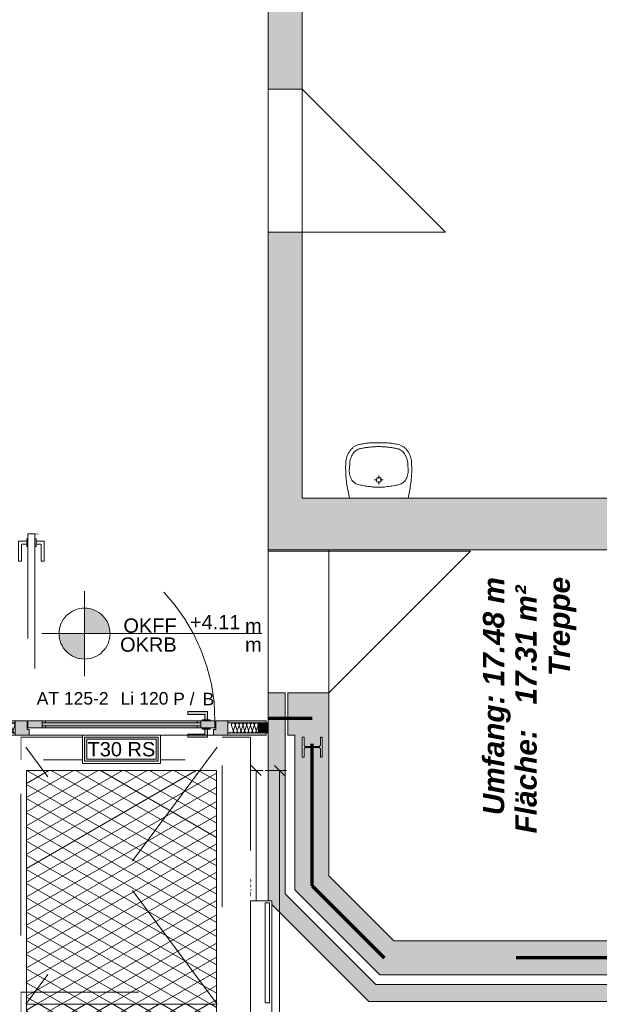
# Model space of a CAD drawing. Header units: metres. Extents: x -167 to 152, y -127 to 99.
# Tile 201 of 225: x -15.57 to -11.48, y 5.66 to 12.6. Entities that reach past the tile are written whole.
import ezdxf
from ezdxf.enums import TextEntityAlignment as Align

# ---------------------------------------------------------------- set-up
doc = ezdxf.new("R2010")
doc.units = ezdxf.units.M
doc.header["$PDMODE"] = 1
doc.header["$PDSIZE"] = -2
doc.linetypes.add('gestrichelt - 01', pattern=[2, 1, -1])
doc.linetypes.add('gestrichelt - 02', pattern=[4, 2, -2])
doc.layers.get('0').update_dxf_attribs({"lineweight": 25})
for name, color, linetype, lineweight in [('017_Stahlbauarbeiten-330 Stütze', 7, 'Continuous', 9), ('026_Fensterarbeiten-330 Brücke', 7, 'Continuous', 9), ('031_Metallbauarbeiten-340 Innentüren _ Elemente', 7, 'Continuous', 9), ('032_Metallarbeiten-Streckmetalldecken', 7, 'Continuous', 5), ('_OG 1 (2D)', 7, 'Continuous', 9), ('_OG 1 - B (3D)', 7, 'Continuous', 9), ('_OG 1 - DS (2D)', 7, 'Continuous', 9), ('AV1-Brandschutzkonzept-Brandschutzkonzept', 7, 'Continuous', 5), ('Bemaßung-Bemaßung', 7, 'Continuous', 9), ('COE_Bestand-allg.', 7, 'Continuous', 9), ('Keine', 7, 'Continuous', 9)]:
    doc.layers.add(name, color=color, linetype=linetype, lineweight=lineweight)
for name, color, linetype, lineweight, true_color in [('017_Stahlbauarbeiten-350 Träger Ansicht', 7, 'gestrichelt - 01', 9, 0xd9d9d9), ('032_Metallarbeiten-Fenster', 7, 'Continuous', 13, 0x444444), ('AV1-Stempel-Türnummern', 7, 'Continuous', 100, 0x02abea)]:
    doc.layers.add(name, color=color, linetype=linetype, lineweight=lineweight, true_color=true_color)
doc.layers.get('0').freeze()
doc.styles.add('Arial', font='arial.ttf')
doc.styles.add('Arial (bold italic)', font='arialbi.ttf')
doc.dimstyles.new('COE 50', dxfattribs={"dimtxt": 126.090495, "dimasz": 0.001414, "dimexe": 0.001, "dimexo": 0.01, "dimgap": 0.001, "dimtad": 1, "dimdec": 3, "dimtxsty": 'Arial', "dimblk": 'VW_SLASH-4', "dimblk1": 'VW_SLASH-4', "dimblk2": 'VW_SLASH-4', "dimcen": 0, "dimadec": 3, "dimazin": 0, "dimtfac": 0.8, "dimtdec": 3, "dimtix": 1, "dimtmove": 0, "dimatfit": 0, "dimldrblk": 'VW_SLASH-3', "dimfxl": 0.002, "dimfxlon": 1, "dimfrac": 2, "dimtolj": 1, "dimarcsym": 0})

# ---------------------------------------------------------------- blocks, each defined once
blk = doc.blocks.new('VW_SLASH-4')
at = {"color": 0, "linetype": 'ByBlock', "lineweight": -2, "transparency": 16777216}
blk.add_line((0, 0), (-1, 0), dxfattribs=at)
at = {"color": 0, "linetype": 'Continuous', "lineweight": 15, "transparency": 16777216, "flags": 128}
blk.add_lwpolyline([(0.5, 0.5), (-0.5, -0.5)], dxfattribs=at)
blk = doc.blocks.new('*D57')
at = {"layer": '032_Metallarbeiten-Streckmetalldecken', "color": 0, "lineweight": -2}
for p, q in [((-14, 7.305), (-13.85, 7.305)), ((-13.9, 5.7257), (-13.9, 7.2343)), ((-14, 5.655), (-13.85, 5.655))]:
    blk.add_line(p, q, dxfattribs=at)
at = {"layer": 'Defpoints', "color": 0}
for p in [(-14.2203, 7.305), (-13.9, 7.305), (-14.18, 5.655)]:
    blk.add_point(p, dxfattribs=at)
at = {"layer": '032_Metallarbeiten-Streckmetalldecken', "color": 0, "lineweight": -2, "xscale": 0.070693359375, "yscale": 0.070693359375, "zscale": 0.070693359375}
for p, rotation in [((-13.9, 7.305), 90), ((-13.9, 5.655), 270)]:
    blk.add_blockref('VW_SLASH-4', p, dxfattribs=dict(at, rotation=rotation))
at = {"layer": '032_Metallarbeiten-Streckmetalldecken', "color": 0, "lineweight": 5, "insert": (-13.9553, 6.48), "char_height": 0.05044, "attachment_point": 5, "rotation": 90, "style": 'Arial'}
blk.add_mtext('\\A1;1,65', dxfattribs=at)
blk = doc.blocks.new('VW_SLASH-3')
at = {"color": 0, "linetype": 'ByBlock', "lineweight": -2, "transparency": 16777216}
blk.add_line((0, 0), (-1, 0), dxfattribs=at)
at = {"color": 0, "linetype": 'Continuous', "lineweight": 15, "transparency": 16777216, "flags": 128}
blk.add_lwpolyline([(0.5, 0.5), (-0.5, -0.5)], dxfattribs=at)
blk = doc.blocks.new('*D58')
at = {"layer": '032_Metallarbeiten-Streckmetalldecken', "color": 0, "lineweight": -2}
for p, q in [((-14, 5.655), (-13.85, 5.655)), ((-13.9, 3.9107), (-13.9, 5.5843)), ((-14, 3.84), (-13.85, 3.84))]:
    blk.add_line(p, q, dxfattribs=at)
at = {"layer": 'Defpoints', "color": 0}
for p in [(-14.18, 5.655), (-13.9, 5.655), (-14.18, 3.84)]:
    blk.add_point(p, dxfattribs=at)
at = {"layer": '032_Metallarbeiten-Streckmetalldecken', "color": 0, "lineweight": -2, "xscale": 0.070693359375, "yscale": 0.070693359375, "zscale": 0.070693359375}
for p, rotation in [((-13.9, 5.655), 90), ((-13.9, 3.84), 270)]:
    blk.add_blockref('VW_SLASH-4', p, dxfattribs=dict(at, rotation=rotation))
at = {"layer": '032_Metallarbeiten-Streckmetalldecken', "color": 0, "lineweight": 5, "insert": (-13.9637, 4.7475), "char_height": 0.050436, "attachment_point": 5, "rotation": 90, "style": 'Arial'}
blk.add_mtext('\\A1;1,81\\S5^ ;', dxfattribs=at)
blk = doc.blocks.new('*D62')
at = {"layer": '032_Metallarbeiten-Streckmetalldecken', "color": 0, "lineweight": -2}
for p, q in [((-13.835, 7.305), (-13.685, 7.305)), ((-13.735, 0.3157), (-13.735, 7.2343)), ((-13.835, 0.245), (-13.685, 0.245))]:
    blk.add_line(p, q, dxfattribs=at)
at = {"layer": 'Defpoints', "color": 0}
for p in [(-14.18, 7.305), (-13.735, 7.305), (-14.18, 0.245)]:
    blk.add_point(p, dxfattribs=at)
at = {"layer": '032_Metallarbeiten-Streckmetalldecken', "color": 0, "lineweight": -2, "xscale": 0.070693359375, "yscale": 0.070693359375, "zscale": 0.070693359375}
for p, rotation in [((-13.735, 7.305), 90), ((-13.735, 0.245), 270)]:
    blk.add_blockref('VW_SLASH-4', p, dxfattribs=dict(at, rotation=rotation))
at = {"layer": '032_Metallarbeiten-Streckmetalldecken', "color": 0, "lineweight": 5, "insert": (-13.7903, 3.775), "char_height": 0.05044, "attachment_point": 5, "rotation": 90, "style": 'Arial'}
blk.add_mtext('\\A1;7,06', dxfattribs=at)
blk = doc.blocks.new('Group-17')
at = {"layer": 'COE_Bestand-allg.', "linetype": 'Continuous', "lineweight": 0, "transparency": 33554687}
for points in [[(-13.575, 12.1125), (-13.575, 14.6025), (-13.815, 14.6025), (-13.815, 12.1125)], [(-7.4621, 8.8625), (-7.0025, 8.4029), (-7.0025, 6.5621), (-7.565, 5.9996), (-7.565, 5.815), (-7.3525, 5.815), (-7.3525, 5.8727), (-6.7625, 6.4627), (-6.7625, 8.5023), (-7.3627, 9.1025), (-8.075, 9.1025), (-8.075, 9.6775), (-8.0275, 9.6775), (-8.0275, 9.8525), (-8.315, 9.8525), (-8.315, 9.2275), (-13.575, 9.2275), (-13.575, 11.1025), (-13.815, 11.1025), (-13.815, 8.8625)], [(-9.065, 5.675), (-9.065, 5.795), (-13.0553, 5.795), (-13.695, 6.4347), (-13.695, 7.8525), (-13.815, 7.8525), (-13.815, 6.385), (-13.105, 5.675)], [(-9.24, 5.8625), (-9.24, 5.815), (-9.065, 5.815), (-9.065, 6.1025), (-12.9279, 6.1025), (-13.3875, 6.5621), (-13.3875, 7.8525), (-13.675, 7.8525), (-13.675, 7.555), (-13.6275, 7.555), (-13.6275, 6.4627), (-13.0273, 5.8625)]]:
    blk.add_hatch(color=252, dxfattribs=at).paths.add_polyline_path(points)
at = {"layer": 'COE_Bestand-allg.', "color": 7, "linetype": 'Continuous', "lineweight": 9, "transparency": 33554687}
for p, q in [((-13.815, 12.1125), (-13.815, 14.6025)), ((-13.575, 12.1125), (-13.575, 14.6025)), ((-13.815, 12.1125), (-13.575, 12.1125)), ((-12.565, 11.1025), (-13.575, 12.1125)), ((-13.815, 8.8625), (-13.815, 11.1025)), ((-13.815, 11.1025), (-13.575, 11.1025)), ((-13.575, 9.2275), (-13.575, 11.1025)), ((-13.575, 11.1025), (-12.565, 11.1025)), ((-13.2671, 9.4642), (-13.2684, 9.4417)), ((-13.2398, 9.4677), (-13.2427, 9.4177)), ((-12.8302, 9.4677), (-12.8273, 9.4177)), ((-12.8029, 9.4642), (-12.8016, 9.4417)), ((-13.035, 9.386), (-13.035, 9.3648)), ((-13.066, 9.355), (-13.0448, 9.355)), ((-13.035, 9.3452), (-13.035, 9.3234)), ((-13.0252, 9.355), (-13.004, 9.355)), ((-8.315, 9.2275), (-13.575, 9.2275)), ((-12.8284, 9.2275), (-13.2416, 9.2275)), ((-13.815, 8.8525), (-13.815, 8.8625)), ((-7.4621, 8.8625), (-13.815, 8.8625)), ((-13.3875, 8.8525), (-13.815, 8.8525)), ((-13.3875, 8.8525), (-13.3875, 8.8625)), ((-13.3875, 8.8525), (-12.3875, 8.8525)), ((-12.3875, 8.8525), (-13.3875, 7.8525)), ((-13.815, 6.385), (-13.815, 7.8525)), ((-13.695, 7.8525), (-13.815, 7.8525)), ((-13.695, 6.4347), (-13.695, 7.8525)), ((-13.3875, 7.8525), (-13.675, 7.8525)), ((-13.675, 7.6775), (-13.675, 7.8525)), ((-13.3875, 7.8525), (-13.3875, 6.5621)), ((-13.6275, 7.555), (-13.6275, 6.4627)), ((-13.3875, 6.5621), (-12.9279, 6.1025)), ((-13.6275, 6.4627), (-13.0273, 5.8625)), ((-13.695, 6.4347), (-13.0553, 5.795)), ((-13.815, 6.385), (-13.105, 5.675)), ((-9.065, 6.1025), (-12.9279, 6.1025)), ((-9.24, 5.8625), (-13.0273, 5.8625)), ((-9.065, 5.795), (-13.0553, 5.795)), ((-9.065, 5.675), (-13.105, 5.675))]:
    blk.add_line(p, q, dxfattribs=at)
at = {"layer": 'COE_Bestand-allg.', "color": 7, "linetype": 'gestrichelt - 02', "lineweight": 9, "transparency": 33554687}
for p, q in [((-13.815, 12.1125), (-13.815, 11.1025)), ((-13.575, 12.1125), (-13.575, 11.1025)), ((-13.815, 7.8525), (-13.815, 8.8525)), ((-13.3875, 7.8525), (-13.3875, 8.8525)), ((-15.8609, 7.555), (-13.675, 7.555))]:
    blk.add_line(p, q, dxfattribs=at)
at = {"layer": 'COE_Bestand-allg.', "color": 7, "linetype": 'Continuous', "lineweight": 9, "transparency": 33554687, "flags": 128}
for points in [[(-13.575, 12.1125), (-13.575, 14.6025), (-13.815, 14.6025), (-13.815, 12.1125)], [(-7.4621, 8.8625), (-7.0025, 8.4029), (-7.0025, 6.5621), (-7.565, 5.9996), (-7.565, 5.815), (-7.3525, 5.815), (-7.3525, 5.8727), (-6.7625, 6.4627), (-6.7625, 8.5023), (-7.3627, 9.1025), (-8.075, 9.1025), (-8.075, 9.6775), (-8.0275, 9.6775), (-8.0275, 9.8525), (-8.315, 9.8525), (-8.315, 9.2275), (-13.575, 9.2275), (-13.575, 11.1025), (-13.815, 11.1025), (-13.815, 8.8625)], [(-9.065, 5.675), (-9.065, 5.795), (-13.0553, 5.795), (-13.695, 6.4347), (-13.695, 7.8525), (-13.815, 7.8525), (-13.815, 6.385), (-13.105, 5.675)], [(-9.24, 5.8625), (-9.24, 5.815), (-9.065, 5.815), (-9.065, 6.1025), (-12.9279, 6.1025), (-13.3875, 6.5621), (-13.3875, 7.8525), (-13.675, 7.8525), (-13.675, 7.555), (-13.6275, 7.555), (-13.6275, 6.4627), (-13.0273, 5.8625)]]:
    blk.add_lwpolyline(points, close=True, dxfattribs=at)
at = {"layer": 'COE_Bestand-allg.', "color": 7, "linetype": 'Continuous', "lineweight": 9, "transparency": 33554687}
for centre, radius, start, end in [((-13.1418, 9.4929), 0.1172, 125.41648, 136.22766), ((-13.1512, 9.5063), 0.1009, 113.48752, 125.43713), ((-13.1567, 9.5187), 0.0874, 100.3275, 113.48112), ((-13.0807, 9.2332), 0.3825, 99.18308, 103.85389), ((-13.0604, 9.1109), 0.5065, 95.37497, 99.246), ((-13.0516, 9.0216), 0.5963, 91.94357, 95.41441), ((-13.0084, 8.7407), 0.8503, 93.74441, 95.67055), ((-13.0501, 8.9877), 0.6302, 88.62915, 91.97396), ((-13.0058, 8.7043), 0.8869, 91.88676, 93.75947), ((-13.0199, 8.9877), 0.6302, 88.02604, 91.37085), ((-13.0642, 8.7043), 0.8869, 86.24053, 88.11324), ((-13.0616, 8.7407), 0.8503, 84.32945, 86.25559), ((-13.0184, 9.0216), 0.5963, 84.58559, 88.05643), ((-13.0096, 9.1109), 0.5065, 80.754, 84.62503), ((-12.9893, 9.2332), 0.3825, 76.14611, 80.81692), ((-12.9133, 9.5187), 0.0874, 66.51888, 79.6725), ((-12.9188, 9.5063), 0.1009, 54.56287, 66.51248), ((-12.9282, 9.4929), 0.1172, 43.77234, 54.58352), ((-13.1098, 9.4694), 0.1573, 155.26324, 164.14931), ((-13.118, 9.4733), 0.1482, 146.05126, 155.29841), ((-13.1298, 9.4813), 0.134, 136.19513, 146.08678), ((-13.1068, 9.4648), 0.1329, 154.25403, 162.41111), ((-13.1157, 9.4691), 0.123, 145.70585, 154.29498), ((-13.128, 9.4776), 0.1081, 136.38675, 145.75061), ((-13.1403, 9.4895), 0.091, 125.92709, 136.43323), ((-13.1499, 9.5028), 0.0746, 113.97178, 125.96456), ((-13.1553, 9.5149), 0.0614, 100.31555, 113.97541), ((-13.0734, 9.1839), 0.4023, 100.17004, 103.34797), ((-13.0415, 9.0088), 0.5802, 97.73568, 100.22276), ((-13.0195, 8.8502), 0.7404, 95.65167, 97.76468), ((-13.0505, 8.8502), 0.7404, 82.23532, 84.34833), ((-13.0285, 9.0088), 0.5802, 79.77724, 82.26432), ((-12.9966, 9.1839), 0.4023, 76.65203, 79.82996), ((-12.9147, 9.5149), 0.0614, 66.02459, 79.68445), ((-12.9201, 9.5028), 0.0746, 54.03544, 66.02822), ((-12.9297, 9.4895), 0.091, 43.56677, 54.07291), ((-12.942, 9.4776), 0.1081, 34.24939, 43.61325), ((-12.9543, 9.4691), 0.123, 25.70502, 34.29415), ((-12.9402, 9.4813), 0.134, 33.91322, 43.80487), ((-12.9632, 9.4648), 0.1329, 17.58889, 25.74597), ((-12.952, 9.4733), 0.1482, 24.70159, 33.94874), ((-12.9602, 9.4694), 0.1573, 15.85069, 24.73676), ((-13.1128, 9.4693), 0.1544, 172.8835, 181.88066), ((-13.1077, 9.4687), 0.1595, 164.11479, 172.91821), ((-13.1089, 9.4645), 0.131, 170.37578, 178.61286), ((-13.1041, 9.4638), 0.1358, 162.37244, 170.4148), ((-12.9659, 9.4638), 0.1358, 9.5852, 17.62756), ((-12.9611, 9.4645), 0.131, 1.38714, 9.62422), ((-12.9623, 9.4687), 0.1595, 7.08179, 15.88521), ((-12.9572, 9.4693), 0.1544, 358.11934, 7.1165), ((-11.5211, 9.4712), 1.7476, 180.96778, 182.16601), ((-11.8769, 9.4575), 1.3915, 182.15565, 183.55081), ((-13.108, 9.4217), 0.1348, 181.69147, 190.14021), ((-13.1159, 9.4202), 0.1267, 190.09457, 198.89764), ((-12.9541, 9.4202), 0.1267, 341.10236, 349.90543), ((-12.962, 9.4217), 0.1348, 349.85979, 358.30853), ((-14.1931, 9.4575), 1.3915, 356.44919, 357.84435), ((-14.5489, 9.4712), 1.7476, 357.83399, 359.03222), ((-12.1089, 9.4865), 1.1625, 185.68565, 188.19079), ((-12.2231, 9.4697), 1.0471, 188.17032, 190.85668), ((-13.1294, 9.4154), 0.1124, 198.84777, 208.38643), ((-13.1449, 9.407), 0.0948, 208.33323, 219.02176), ((-13.1584, 9.3959), 0.0773, 218.97537, 231.22083), ((-13.1675, 9.3847), 0.0628, 231.2086, 245.26409), ((-13.0991, 9.6011), 0.2894, 250.91141, 256.96314), ((-13.0442, 9.8304), 0.5252, 256.76999, 260.82729), ((-13.002, 10.0844), 0.7826, 260.74483, 263.85068), ((-13.035, 9.355), 0.0177, 90, 270), ((-13.035, 9.355), 0.0177, 270, 90), ((-13.068, 10.0844), 0.7826, 276.14932, 279.25517), ((-13.0258, 9.8304), 0.5252, 279.17271, 283.23001), ((-12.9709, 9.6011), 0.2894, 283.03686, 289.08859), ((-12.9025, 9.3847), 0.0628, 294.73591, 308.7914), ((-12.9116, 9.3959), 0.0773, 308.77917, 321.02463), ((-12.9251, 9.407), 0.0948, 320.97824, 331.66677), ((-12.9406, 9.4154), 0.1124, 331.61357, 341.15223), ((-13.847, 9.4697), 1.0471, 349.14362, 351.82981), ((-13.9611, 9.4865), 1.1625, 351.80935, 354.31435), ((-12.4056, 9.4342), 0.8611, 190.8278, 193.88926), ((-13.0435, 9.6047), 0.3015, 261.90798, 266.53288), ((-13.0371, 9.7039), 0.4009, 266.47983, 270.3027), ((-13.0329, 9.7039), 0.4009, 269.6973, 273.52017), ((-13.0265, 9.6047), 0.3015, 273.46712, 278.09202), ((-13.6644, 9.4342), 0.8612, 346.11128, 349.17249)]:
    blk.add_arc(centre, radius, start, end, dxfattribs=at)
at = {"layer": 'COE_Bestand-allg.', "color": 7, "transparency": 33554687, "attachment_point": 1, "rotation": 90, "line_spacing_factor": 0.25, "style": 'Arial (bold italic)'}
for s, insert, char_height in [('Treppe', (-11.8369, 7.9709), 0.15027), ('Umfang: 17.48 m', (-12.3, 6.9895), 0.150274), ('Fläche:   17.31 m² ', (-12.0713, 6.8608), 0.150274)]:
    blk.add_mtext(s, dxfattribs=dict(at, insert=insert, char_height=char_height))
blk = doc.blocks.new('OG 1 - B (3D)')
at = {"layer": 'COE_Bestand-allg.', "color": 7, "transparency": 33554687}
blk.add_blockref('Group-17', (0, 0), dxfattribs=at)
blk = doc.blocks.new('Group-153')
at = {"layer": '017_Stahlbauarbeiten-350 Träger Ansicht'}
for p, q in [((-14.175, 5.655), (-15.525, 7.47)), ((-14.175, 7.47), (-15.525, 5.655))]:
    blk.add_line(p, q, dxfattribs=at)
blk = doc.blocks.new('T30 RS')
at = {"layer": 'Keine', "color": 0, "flags": 1}
for tag, p in [('Wand_-_Qualitäten', (-0.275, -0.2816)), ('Fluchtweg', (-0.275, -0.4631))]:
    blk.add_attdef(tag, p, '', height=0.1009, dxfattribs=at)
at = {"color": 255, "linetype": 'Continuous', "transparency": 33554687}
blk.add_wipeout([(0.275, 0.1), (0.275, -0.1), (-0.275, -0.1), (-0.275, 0.1)], dxfattribs=at).dxf.layer = 'AV1-Brandschutzkonzept-Brandschutzkonzept'
at = {"layer": 'AV1-Brandschutzkonzept-Brandschutzkonzept', "linetype": 'Continuous', "lineweight": 0, "true_color": 0xdd0000, "transparency": 33554687}
h = blk.add_hatch(color=12, dxfattribs=at)
h.paths.add_polyline_path([(0.26, 0.085), (-0.26, 0.085), (-0.26, -0.085), (0.26, -0.085)])
h.paths.add_polyline_path([(-0.245, -0.07), (-0.245, 0.07), (0.245, 0.07), (0.245, -0.07)])
at = {"layer": 'AV1-Brandschutzkonzept-Brandschutzkonzept', "color": 7, "linetype": 'Continuous', "transparency": 33554687, "flags": 128}
blk.add_lwpolyline([(0.275, 0.1), (0.275, -0.1), (-0.275, -0.1), (-0.275, 0.1)], close=True, dxfattribs=at)
at = {"layer": 'AV1-Brandschutzkonzept-Brandschutzkonzept', "color": 12, "linetype": 'Continuous', "true_color": 0xdd0000, "transparency": 33554687, "flags": 128}
for points in [[(0.26, 0.085), (-0.26, 0.085), (-0.26, -0.085), (0.26, -0.085)], [(-0.245, -0.07), (-0.245, 0.07), (0.245, 0.07), (0.245, -0.07)]]:
    blk.add_lwpolyline(points, close=True, dxfattribs=at)
at = {"layer": 'AV1-Brandschutzkonzept-Brandschutzkonzept', "color": 12, "true_color": 0xdd0000, "transparency": 33554687, "style": 'Arial'}
blk.add_attdef('Tür-_Verglasung_-_Qualitäten', text='', height=0.1009, dxfattribs=at).set_placement((0, 0), align=Align.MIDDLE_CENTER)
blk = doc.blocks.new('Höhenkoten - Symbol - 1')
at = {"layer": 'Keine', "linetype": 'Continuous', "lineweight": 0}
h = blk.add_hatch(color=7, dxfattribs=at)
edge = h.paths.add_edge_path()
edge.add_line((-0.475, 0.18), (-0.475, 0))
edge.add_line((-0.475, 0), (-0.295, 0))
edge.add_arc((-0.475, 0), 0.18, 0, 90)
edge.add_line((-0.475, 0.18), (-0.475, 0.18))
h = blk.add_hatch(color=7, dxfattribs=at)
edge = h.paths.add_edge_path()
edge.add_arc((-0.475, 0), 0.18, 180, 270)
edge.add_line((-0.475, -0.18), (-0.475, 0))
edge.add_line((-0.475, 0), (-0.655, 0))
at = {"layer": 'Keine', "color": 7, "linetype": 'Continuous', "lineweight": 13}
for p, q in [((-0.475, 0.3), (-0.475, -0.3)), ((-0.775, 0), (0.775, 0))]:
    blk.add_line(p, q, dxfattribs=at)
at = {"layer": 'Keine', "color": 7, "linetype": 'Continuous', "lineweight": 13, "flags": 128}
for points in [[(-0.655, 0), (-0.475, 0), (-0.475, 0.18, 0.414214), (-0.655, 0)], [(-0.475, 0.18), (-0.475, 0), (-0.295, 0, 0.414214), (-0.475, 0.18)], [(-0.655, 0, 0.414214), (-0.475, -0.18), (-0.475, 0)], [(-0.475, 0), (-0.475, -0.18, 0.414214), (-0.295, 0)]]:
    blk.add_lwpolyline(points, format="xyb", close=True, dxfattribs=at)
at = {"layer": 'Keine', "color": 7, "transparency": 33554687, "line_spacing_factor": 0.969122, "style": 'Arial'}
for s, insert, char_height, attachment_point in [('OKFF', (0.175, 0.0046), 0.10087, 9), ('m', (0.775, 0.0046), 0.1009, 9), ('OKRB', (0.175, -0.0268), 0.10087, 3), ('m', (0.775, -0.0268), 0.1009, 3)]:
    blk.add_mtext(s, dxfattribs=dict(at, insert=insert, char_height=char_height, attachment_point=attachment_point))
at = {"layer": 'Keine', "color": 7, "transparency": 33554687, "style": 'Arial'}
blk.add_attdef('OKFF', text='', height=0.1009, dxfattribs=at).set_placement((0.625, 0), align=Align.BOTTOM_RIGHT)
blk.add_attdef('OKRB', text='', height=0.1009, dxfattribs=at).set_placement((0.625, -0.0268), align=Align.TOP_RIGHT)
blk = doc.blocks.new('Group-377')
at = {"layer": '032_Metallarbeiten-Fenster', "color": 7, "lineweight": 13, "transparency": 33554687, "flags": 128}
for points in [[(0.2875, 16.1434, 1.372583), (0.2875, 16.1689), (0.2525, 16.1576, -1.372995), (0.2525, 16.1831), (0.2875, 16.1702, 1.372583), (0.2875, 16.1957), (0.2525, 16.1844, -1.372995), (0.2525, 16.2099), (0.2875, 16.197, 1.372583), (0.2875, 16.2225), (0.2525, 16.2112, -0.921593), (0.2423, 16.2359)], [(0.2875, 16.0361, 1.372583), (0.2875, 16.0616), (0.2525, 16.0504, -1.372995), (0.2525, 16.0759), (0.2875, 16.0629, 1.372583), (0.2875, 16.0884), (0.2525, 16.0772, -1.372995), (0.2525, 16.1027), (0.2875, 16.0897, 1.372583), (0.2875, 16.1152), (0.2525, 16.104, -1.372995), (0.2525, 16.1295), (0.2875, 16.1166, 1.372583), (0.2875, 16.1421), (0.2525, 16.1308, -1.372995), (0.2525, 16.1563), (0.2875, 16.1434, 1.372583), (0.2875, 16.1689), (0.2525, 16.1576, -1.372995), (0.2525, 16.1831), (0.2875, 16.1702, 1.372583), (0.2875, 16.1957), (0.2525, 16.1844, -1.372995), (0.2525, 16.2099)], [(0.2875, 16.0884, -0.324435), (0.3024, 16.0835, -0.324435), (0.3024, 16.0678, -0.324435), (0.2875, 16.0629), (0.2525, 16.0759, 0.324488), (0.2375, 16.071, 0.324488), (0.2375, 16.0553, 0.324488), (0.2525, 16.0504), (0.2875, 16.0616, -0.324435), (0.3024, 16.0567, -0.324435), (0.3024, 16.041, -0.324435), (0.2875, 16.0361), (0.2525, 16.0491, 0.54007), (0.2351, 16.035)], [(0.2881, 16.035, -0.131588), (0.2951, 16.035)]]:
    blk.add_lwpolyline(points, format="xyb", dxfattribs=at)
blk = doc.blocks.new('Group-378')
at = {"layer": '032_Metallarbeiten-Fenster', "color": 7, "transparency": 33554687}
blk.add_blockref('Group-377', (0, 0), dxfattribs=at)
blk = doc.blocks.new('Parametric Object-49')
at = {"layer": '032_Metallarbeiten-Fenster', "color": 7, "transparency": 33554687}
blk.add_blockref('Group-378', (0, 0), dxfattribs=at)
at = {"layer": '032_Metallarbeiten-Fenster', "color": 0, "flags": 1}
for tag in ['IFC_UUID', 'instanceID', 'prm0_name', 'prm0_type', 'prm0_value', 'prm1_name', 'prm1_type', 'prm1_value', 'prm2_name', 'prm2_type', 'prm2_value', 'prm3_name', 'prm3_type', 'prm3_value', 'prm4_name', 'prm4_type', 'prm4_value', 'prm5_name', 'prm5_type', 'prm5_value', 'prm6_name', 'prm6_type', 'prm6_value']:
    blk.add_attdef(tag, (-14.1, 7.5668), '', height=0.00018, dxfattribs=at)
blk = doc.blocks.new('Group-380')
at = {"layer": '032_Metallarbeiten-Fenster', "color": 7, "lineweight": 13, "transparency": 33554687, "flags": 128}
for points in [[(0.2875, 16.1497, 0.324435), (0.3024, 16.1546, 0.324435), (0.3024, 16.1704, 0.324435), (0.2875, 16.1752), (0.2525, 16.164, -0.324488), (0.2375, 16.1689, -0.324488), (0.2375, 16.1846, -0.324488), (0.2525, 16.1895), (0.2875, 16.1766, 0.324435), (0.3024, 16.1814, 0.324435), (0.3024, 16.1972, 0.324435), (0.2875, 16.2021), (0.2525, 16.1908, -0.324488), (0.2375, 16.1957, -0.324488), (0.2375, 16.2114, -0.324488), (0.2525, 16.2163), (0.2875, 16.2034, 0.324435), (0.3024, 16.2083, 0.324435), (0.3024, 16.224, 0.324435), (0.2875, 16.2289), (0.2525, 16.2176, -0.324488), (0.2375, 16.2225, -0.324488), (0.2375, 16.2382, -0.324488), (0.2525, 16.2431), (0.2875, 16.2302, 0.698223), (0.303, 16.25)], [(0.2875, 16.0961, 1.372583), (0.2875, 16.1216), (0.2525, 16.1104, -1.372995), (0.2525, 16.1359), (0.2875, 16.1229, 1.372583), (0.2875, 16.1484), (0.2525, 16.1372, -1.372995), (0.2525, 16.1627), (0.2875, 16.1497, 1.372583), (0.2875, 16.1752), (0.2525, 16.164, -1.372995), (0.2525, 16.1895), (0.2875, 16.1766, 1.372583), (0.2875, 16.2021), (0.2525, 16.1908, -1.372995), (0.2525, 16.2163)], [(0.2698, 16.25), (0.2525, 16.2444, -0.341575), (0.2371, 16.25)], [(0.2875, 16.1484, -0.324435), (0.3024, 16.1435, -0.324435), (0.3024, 16.1278, -0.324435), (0.2875, 16.1229), (0.2525, 16.1359, 0.324488), (0.2375, 16.131, 0.324488), (0.2375, 16.1153, 0.324488), (0.2525, 16.1104), (0.2875, 16.1216, -0.324435), (0.3024, 16.1167, -0.324435), (0.3024, 16.101, -0.324435), (0.2875, 16.0961), (0.2525, 16.1091, 0.54007), (0.2351, 16.095)], [(0.2881, 16.095, -0.131588), (0.2951, 16.095)]]:
    blk.add_lwpolyline(points, format="xyb", dxfattribs=at)
blk = doc.blocks.new('Group-381')
at = {"layer": '032_Metallarbeiten-Fenster', "color": 7, "transparency": 33554687}
blk.add_blockref('Group-380', (0, 0), dxfattribs=at)
blk = doc.blocks.new('Parametric Object-50')
at = {"layer": '032_Metallarbeiten-Fenster', "color": 7, "transparency": 33554687}
blk.add_blockref('Group-381', (0, 0), dxfattribs=at)
at = {"layer": '032_Metallarbeiten-Fenster', "color": 0, "flags": 1}
for tag in ['IFC_UUID', 'instanceID', 'prm0_name', 'prm0_type', 'prm0_value', 'prm1_name', 'prm1_type', 'prm1_value', 'prm2_name', 'prm2_type', 'prm2_value', 'prm3_name', 'prm3_type', 'prm3_value', 'prm4_name', 'prm4_type', 'prm4_value', 'prm5_name', 'prm5_type', 'prm5_value', 'prm6_name', 'prm6_type', 'prm6_value']:
    blk.add_attdef(tag, (-15.755, 7.5668), '', height=0.00018, dxfattribs=at)
blk = doc.blocks.new('Group-382')
at = {"layer": '032_Metallarbeiten-Fenster', "linetype": 'Continuous', "lineweight": 0}
for points in [[(-14.2425, 7.6625), (-14.2625, 7.6625), (-14.2625, 7.7), (-14.3825, 7.7), (-14.3825, 7.72), (-14.2425, 7.72)], [(-15.81, 7.655), (-15.6, 7.655), (-15.6, 7.64), (-15.81, 7.64)], [(-15.515, 7.595), (-15.515, 7.655), (-15.6, 7.655), (-15.6, 7.555), (-15.5, 7.555), (-15.5, 7.595)], [(-15.51, 7.655), (-15.51, 7.605), (-15.385, 7.605), (-15.385, 7.62), (-15.41, 7.62), (-15.41, 7.64), (-15.385, 7.64), (-15.385, 7.655)], [(-15.41, 7.655), (-14.29, 7.655), (-14.29, 7.605), (-15.41, 7.605)], [(-14.19, 7.655), (-14.19, 7.605), (-14.315, 7.605), (-14.315, 7.62), (-14.29, 7.62), (-14.29, 7.64), (-14.315, 7.64), (-14.315, 7.655)], [(-14.28, 7.6625), (-14.225, 7.6625), (-14.225, 7.655), (-14.28, 7.655)], [(-14.185, 7.595), (-14.2, 7.595), (-14.2, 7.555), (-14.1, 7.555), (-14.1, 7.655), (-14.185, 7.655)], [(-14.1, 7.655), (-13.83, 7.655), (-13.83, 7.64), (-14.1, 7.64)], [(-15.825, 7.64), (-15.755, 7.64), (-15.755, 7.57), (-15.825, 7.57)], [(-15.41, 7.64), (-14.29, 7.64), (-14.29, 7.62), (-15.41, 7.62)], [(-14.2425, 7.5975), (-14.2625, 7.5975), (-14.2625, 7.56), (-14.3825, 7.56), (-14.3825, 7.54), (-14.2425, 7.54)], [(-14.28, 7.605), (-14.225, 7.605), (-14.225, 7.5975), (-14.28, 7.5975)], [(-13.885, 7.64), (-13.815, 7.64), (-13.815, 7.57), (-13.885, 7.57)], [(-15.81, 7.57), (-15.6, 7.57), (-15.6, 7.555), (-15.81, 7.555)], [(-14.1, 7.57), (-13.83, 7.57), (-13.83, 7.555), (-14.1, 7.555)]]:
    blk.add_hatch(color=7, dxfattribs=at).paths.add_polyline_path(points)
at = {"layer": '032_Metallarbeiten-Fenster', "color": 7, "linetype": 'gestrichelt - 01', "lineweight": 13, "flags": 128}
for points in [[(-15.51, 8.975), (-15.46, 8.975), (-15.46, 7.655), (-15.51, 7.655)], [(-15.5175, 8.9225), (-15.5175, 8.9025), (-15.555, 8.9025), (-15.555, 8.7825), (-15.575, 8.7825), (-15.575, 8.9225)], [(-15.5175, 8.94), (-15.51, 8.94), (-15.51, 8.885), (-15.5175, 8.885)], [(-15.46, 8.94), (-15.4525, 8.94), (-15.4525, 8.885), (-15.46, 8.885)], [(-15.4525, 8.9225), (-15.4525, 8.9025), (-15.415, 8.9025), (-15.415, 8.7825), (-15.395, 8.7825), (-15.395, 8.9225)]]:
    blk.add_lwpolyline(points, close=True, dxfattribs=at)
at = {"layer": '032_Metallarbeiten-Fenster', "color": 7, "lineweight": 13, "flags": 128}
for points in [[(-14.2425, 7.6625), (-14.2625, 7.6625), (-14.2625, 7.7), (-14.3825, 7.7), (-14.3825, 7.72), (-14.2425, 7.72)], [(-15.81, 7.655), (-15.6, 7.655), (-15.6, 7.64), (-15.81, 7.64)], [(-15.515, 7.595), (-15.515, 7.655), (-15.6, 7.655), (-15.6, 7.555), (-15.5, 7.555), (-15.5, 7.595)], [(-15.51, 7.655), (-15.51, 7.605), (-15.385, 7.605), (-15.385, 7.62), (-15.41, 7.62), (-15.41, 7.64), (-15.385, 7.64), (-15.385, 7.655)], [(-15.41, 7.655), (-14.29, 7.655), (-14.29, 7.605), (-15.41, 7.605)], [(-14.19, 7.655), (-14.19, 7.605), (-14.315, 7.605), (-14.315, 7.62), (-14.29, 7.62), (-14.29, 7.64), (-14.315, 7.64), (-14.315, 7.655)], [(-14.28, 7.6625), (-14.225, 7.6625), (-14.225, 7.655), (-14.28, 7.655)], [(-14.185, 7.595), (-14.2, 7.595), (-14.2, 7.555), (-14.1, 7.555), (-14.1, 7.655), (-14.185, 7.655)], [(-14.1, 7.655), (-13.83, 7.655), (-13.83, 7.64), (-14.1, 7.64)], [(-15.825, 7.64), (-15.755, 7.64), (-15.755, 7.57), (-15.825, 7.57)], [(-15.41, 7.64), (-14.29, 7.64), (-14.29, 7.62), (-15.41, 7.62)], [(-14.2425, 7.5975), (-14.2625, 7.5975), (-14.2625, 7.56), (-14.3825, 7.56), (-14.3825, 7.54), (-14.2425, 7.54)], [(-14.28, 7.605), (-14.225, 7.605), (-14.225, 7.5975), (-14.28, 7.5975)], [(-13.885, 7.64), (-13.815, 7.64), (-13.815, 7.57), (-13.885, 7.57)], [(-15.81, 7.57), (-15.6, 7.57), (-15.6, 7.555), (-15.81, 7.555)], [(-14.1, 7.57), (-13.83, 7.57), (-13.83, 7.555), (-14.1, 7.555)]]:
    blk.add_lwpolyline(points, close=True, dxfattribs=at)
at = {"layer": '032_Metallarbeiten-Fenster', "color": 7, "linetype": 'gestrichelt - 01', "lineweight": 13}
blk.add_arc((-15.51, 7.655), 1.32, 0, 87.83074, dxfattribs=at)
at = {"layer": '032_Metallarbeiten-Fenster', "color": 7, "rotation": 90}
for name, p in [('Parametric Object-50', (0.495, 7.335)), ('Parametric Object-49', (2.15, 7.335))]:
    blk.add_blockref(name, p, dxfattribs=at)
blk = doc.blocks.new('Group-675')
at = {"layer": '031_Metallbauarbeiten-340 Innentüren _ Elemente', "char_height": 0.08826, "line_spacing_factor": 0.965511, "style": 'Arial'}
for s, insert, attachment_point in [('AT 125-2', (-14.9403, 7.7685), 9), ('Li', (-14.8079, 7.7685), 8), ('120', (-14.724, 7.7685), 7)]:
    blk.add_mtext(s, dxfattribs=dict(at, insert=insert, attachment_point=attachment_point))
at = {"layer": '031_Metallbauarbeiten-340 Innentüren _ Elemente', "color": 12, "attachment_point": 9, "line_spacing_factor": 0.965511, "style": 'Arial'}
for s, insert, char_height in [('P /', (-14.3343, 7.7648), 0.08826), ('B', (-14.1952, 7.7648), 0.0883)]:
    blk.add_mtext(s, dxfattribs=dict(at, insert=insert, char_height=char_height))
at = {"layer": 'AV1-Stempel-Türnummern', "color": 0, "flags": 1}
for tag in ['Türnummer', 'Schallschutzklasse', 'AT-Nr.', 'Lichte_Breite', 'Panikfunktion']:
    blk.add_attdef(tag, (-15.4507, 7.761), '', height=0.00018, dxfattribs=at)
blk = doc.blocks.new('OG 1 (2D)')
at = {"layer": '017_Stahlbauarbeiten-350 Träger Ansicht', "flags": 128}
for points in [[(-15.56, 7.38), (-15.56, 7.54), (-14.14, 7.54), (-14.14, 7.38)], [(-15.56, 5.5704), (-15.56, 5.7396), (-14.14, 5.7396), (-14.14, 5.5704)]]:
    blk.add_lwpolyline(points, close=True, dxfattribs=at)
at = {"layer": 'AV1-Brandschutzkonzept-Brandschutzkonzept', "color": 220, "linetype": 'gestrichelt - 01', "lineweight": 70, "true_color": 0xff00bc, "transparency": 33554687}
for p, q in [((-13.815, 7.6732), (-13.504, 7.6732)), ((-13.504, 6.492), (-12.9956, 5.9836)), ((-9.065, 5.9836), (-12.9956, 5.9836))]:
    blk.add_line(p, q, dxfattribs=at)
at = {"layer": 'AV1-Stempel-Türnummern', "color": 7}
blk.add_blockref('Group-675', (0, 0), dxfattribs=at)
at = {"layer": 'Bemaßung-Bemaßung', "color": 7, "transparency": 33554687}
ref = blk.add_blockref('Höhenkoten - Symbol - 1', (-14.6352, 8.2707), dxfattribs=dict(at, rotation=359.9999999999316))
ref.add_attrib('OKFF', '+4.11', dxfattribs={"layer": 'Keine', "color": 7, "transparency": 33554687, "height": 0.10087, "rotation": 360, "style": 'Arial'}).set_placement((-14.0102, 8.2707), align=Align.BOTTOM_RIGHT)
at = {"layer": 'COE_Bestand-allg.', "color": 7, "transparency": 33554687}
blk.add_blockref('Group-153', (0, 0), dxfattribs=at)
at = {"color": 255}
blk.add_wipeout([(-13.5611, 7.4591), (-13.5618, 7.4568), (-13.562, 7.4545), (-13.562, 7.4), (-13.574, 7.4), (-13.574, 7.54), (-13.562, 7.54), (-13.562, 7.4855), (-13.5618, 7.4832), (-13.5611, 7.4809), (-13.56, 7.4788), (-13.5585, 7.477), (-13.5567, 7.4755), (-13.5546, 7.4744), (-13.5523, 7.4737), (-13.55, 7.4735), (-13.458, 7.4735), (-13.4557, 7.4737), (-13.4534, 7.4744), (-13.4513, 7.4755), (-13.4495, 7.477), (-13.448, 7.4788), (-13.4469, 7.4809), (-13.4462, 7.4832), (-13.446, 7.4855), (-13.446, 7.54), (-13.434, 7.54), (-13.434, 7.4), (-13.446, 7.4), (-13.446, 7.4545), (-13.4462, 7.4568), (-13.4469, 7.4591), (-13.448, 7.4612), (-13.4495, 7.463), (-13.4513, 7.4645), (-13.4534, 7.4656), (-13.4557, 7.4663), (-13.458, 7.4665), (-13.55, 7.4665), (-13.5523, 7.4663), (-13.5546, 7.4656), (-13.5567, 7.4645), (-13.5585, 7.463), (-13.56, 7.4612)], dxfattribs=at).dxf.layer = '017_Stahlbauarbeiten-330 Stütze'
at = {"layer": '017_Stahlbauarbeiten-330 Stütze', "flags": 128}
blk.add_lwpolyline([(-13.5611, 7.4591), (-13.5618, 7.4568), (-13.562, 7.4545), (-13.562, 7.4), (-13.574, 7.4), (-13.574, 7.54), (-13.562, 7.54), (-13.562, 7.4855), (-13.5618, 7.4832), (-13.5611, 7.4809), (-13.56, 7.4788), (-13.5585, 7.477), (-13.5567, 7.4755), (-13.5546, 7.4744), (-13.5523, 7.4737), (-13.55, 7.4735), (-13.458, 7.4735), (-13.4557, 7.4737), (-13.4534, 7.4744), (-13.4513, 7.4755), (-13.4495, 7.477), (-13.448, 7.4788), (-13.4469, 7.4809), (-13.4462, 7.4832), (-13.446, 7.4855), (-13.446, 7.54), (-13.434, 7.54), (-13.434, 7.4), (-13.446, 7.4), (-13.446, 7.4545), (-13.4462, 7.4568), (-13.4469, 7.4591), (-13.448, 7.4612), (-13.4495, 7.463), (-13.4513, 7.4645), (-13.4534, 7.4656), (-13.4557, 7.4663), (-13.458, 7.4665), (-13.55, 7.4665), (-13.5523, 7.4663), (-13.5546, 7.4656), (-13.5567, 7.4645), (-13.5585, 7.463), (-13.56, 7.4612)], close=True, dxfattribs=at)
at = {"layer": 'AV1-Brandschutzkonzept-Brandschutzkonzept', "color": 220, "linetype": 'gestrichelt - 01', "lineweight": 70, "true_color": 0xff00bc, "transparency": 33554687}
blk.add_line((-13.504, 6.492), (-13.504, 7.6732), dxfattribs=at)
at = {"layer": 'AV1-Brandschutzkonzept-Brandschutzkonzept', "color": 7, "transparency": 33554687}
ref = blk.add_blockref('T30 RS', (-14.85, 7.455), dxfattribs=at)
ref.add_attrib('Tür-_Verglasung_-_Qualitäten', 'T30 RS', dxfattribs={"color": 12, "transparency": 33554687, "height": 0.10087, "style": 'Arial'}).set_placement((-14.85, 7.455), align=Align.MIDDLE_CENTER)
at = {"color": 255}
for points in [[(-15.76, 0.14), (-15.76, 7.54), (-15.56, 7.54), (-15.56, 0.14)], [(-14.14, 7.54), (-13.94, 7.54), (-13.94, 0.14), (-14.14, 0.14)]]:
    blk.add_wipeout(points, dxfattribs=at).dxf.layer = '017_Stahlbauarbeiten-350 Träger Ansicht'
at = {"layer": '017_Stahlbauarbeiten-350 Träger Ansicht', "flags": 128}
for points in [[(-15.76, 0.14), (-15.76, 7.54), (-15.56, 7.54), (-15.56, 0.14)], [(-14.14, 7.54), (-13.94, 7.54), (-13.94, 0.14), (-14.14, 0.14)]]:
    blk.add_lwpolyline(points, close=True, dxfattribs=at)
at = {"layer": '032_Metallarbeiten-Fenster', "color": 7}
blk.add_blockref('Group-382', (0, 0), dxfattribs=at)
at = {"color": 255}
blk.add_wipeout([(-13.94, 0.345), (-13.94, 6.385), (-13.79, 6.385), (-13.79, 0.345)], dxfattribs=at).dxf.layer = '026_Fensterarbeiten-330 Brücke'
at = {"layer": '026_Fensterarbeiten-330 Brücke', "color": 253, "flags": 128}
blk.add_lwpolyline([(-13.94, 0.345), (-13.94, 6.385), (-13.79, 6.385), (-13.79, 0.345)], close=True, dxfattribs=at)
at = {"color": 255}
blk.add_wipeout([(-13.835, 5.665), (-13.835, 6.37), (-13.805, 6.37), (-13.805, 5.665)], dxfattribs=at).dxf.layer = '026_Fensterarbeiten-330 Brücke'
at = {"layer": '026_Fensterarbeiten-330 Brücke', "flags": 128}
blk.add_lwpolyline([(-13.835, 5.665), (-13.835, 6.37), (-13.805, 6.37), (-13.805, 5.665)], close=True, dxfattribs=at)
blk = doc.blocks.new('OG 1 - DS (2D)')
at = {"layer": '032_Metallarbeiten-Streckmetalldecken', "linetype": 'Continuous', "lineweight": 13, "true_color": 0x00bfff, "transparency": 33554495}
h = blk.add_hatch(dxfattribs=at)
h.set_pattern_fill('ANSI37_12', color=140, angle=90, style=0, pattern_type=2)
h.set_pattern_definition([(30, (-14.8334, 6.50981), (-0.0866025, 0.05), []), (150, (-14.8334, 6.50981), (-0.0866025, -0.05), [])])
h.paths.add_polyline_path([(-15.52, 7.305), (-14.18, 7.305), (-14.18, 5.655), (-15.52, 5.655)])
h = blk.add_hatch(dxfattribs=at)
h.set_pattern_fill('ANSI37_12', color=140, angle=90, style=0, pattern_type=2)
h.set_pattern_definition([(30, (-14.8334, 4.71019), (-0.0866025, 0.05), []), (150, (-14.8334, 4.71019), (-0.0866025, -0.05), [])])
h.paths.add_polyline_path([(-15.52, 5.655), (-14.18, 5.655), (-14.18, 3.84), (-15.52, 3.84)])
at = {"layer": '032_Metallarbeiten-Streckmetalldecken', "color": 140, "linetype": 'Continuous', "lineweight": 5, "flags": 128}
for points in [[(-15.52, 7.305), (-14.18, 7.305), (-14.18, 5.655), (-15.52, 5.655)], [(-15.52, 5.655), (-14.18, 5.655), (-14.18, 3.84), (-15.52, 3.84)]]:
    blk.add_lwpolyline(points, close=True, dxfattribs=at)
at = {"layer": '032_Metallarbeiten-Streckmetalldecken', "color": 140, "lineweight": 5}
for base, p1, p2, text, picture, middle in [((-13.9, 7.305), (-14.18, 5.655), (-14.2203, 7.305), '1,65', '*D57', (-13.9553, 6.48)), ((-13.735, 7.305), (-14.18, 0.245), (-14.18, 7.305), '7,06', '*D62', (-13.7903, 3.775)), ((-13.9, 5.655), (-14.18, 3.84), (-14.18, 5.655), '1,81\\S5^ ;', '*D58', (-13.9637, 4.7475))]:
    dim = blk.add_linear_dim(base=base, p1=p1, p2=p2, angle=270, text=text, dimstyle='COE 50', override={"dimtxt": 0.050436, "dimasz": 0.070693, "dimexe": 0.05, "dimgap": 0.025, "dimpost": '<>', "dimtxsty": 'Arial', "dimtmove": 2, "dimfxl": 0.1}, dxfattribs=at)
    dim.commit()
    dim.dimension.update_dxf_attribs({"geometry": picture, "text_midpoint": middle})

msp = doc.modelspace()

# ---------------------------------------------------------------- block references
at = {"layer": '_OG 1 - DS (2D)'}
msp.add_blockref('OG 1 - DS (2D)', (0, 0), dxfattribs=at)

# ---------------------------------------------------------------- next in the draw order: block references
at = {"layer": '_OG 1 - B (3D)'}
msp.add_blockref('OG 1 - B (3D)', (0, 0), dxfattribs=at)

# ---------------------------------------------------------------- next in the draw order: block references
at = {"layer": '_OG 1 (2D)'}
msp.add_blockref('OG 1 (2D)', (0, 0), dxfattribs=at)

doc.saveas('drawing.dxf')
